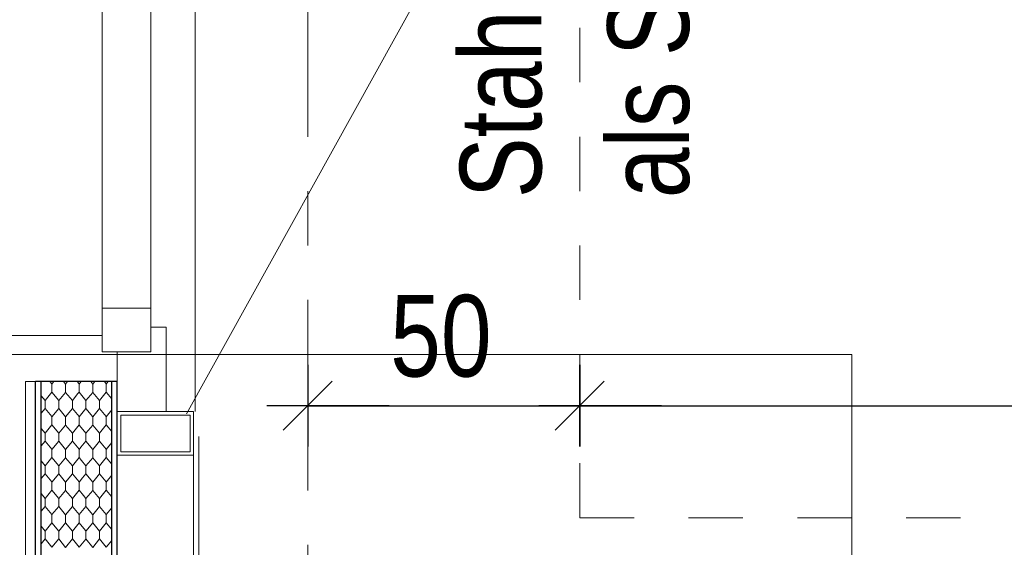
# Model space of a CAD drawing. Header units: metres. Extents: x 1306 to 1412, y -79 to 41.
# Tile 72 of 256: x 1342.591 to 1344.4, y -29.273 to -28.303. Entities that reach past the tile are written whole.
import ezdxf

# ---------------------------------------------------------------- set-up
doc = ezdxf.new("R2010")
doc.units = ezdxf.units.M
doc.header["$PDMODE"] = 65
for name, pattern in [('AUSGEZOGEN', [0]), ('STRICHPUNKT2_S5', [0.5, 0.35, -0.05, 0.05, -0.05]), ('VERDECKT2_S2', [0.15, 0.1, -0.05])]:
    doc.linetypes.add(name, pattern=pattern)
doc.layers.add('XR$2$_40732', color=7, linetype='Continuous')
for name, color, linetype, lineweight in [('XR$2$Achsen', 4, 'AUSGEZOGEN', 13), ('XR$2$Allgemein02', 4, 'AUSGEZOGEN', 13), ('XR$2$Möblierung', 4, 'AUSGEZOGEN', 13), ('XR$2$Türen', 3, 'AUSGEZOGEN', 18), ('XR$2$Wand Mauerwerk nt', 7, 'AUSGEZOGEN', 25), ('XR$3$Maßlinie 1_50', 7, 'AUSGEZOGEN', 25), ('XR$3$STANDARD_1', 7, 'AUSGEZOGEN', 25), ('XR$3$Text 1_100', 3, 'AUSGEZOGEN', 18), ('XR$3$Wand Mauerwerk nt', 7, 'AUSGEZOGEN', 25), ('XR$5$Muster', 4, 'AUSGEZOGEN', 13), ('XR$7$Allgemein', 4, 'AUSGEZOGEN', 13)]:
    doc.layers.add(name, color=color, linetype=linetype, lineweight=lineweight)
doc.styles.add('ARIAL', font='arial.ttf')
doc.dimstyles.new('DIMSTYLE_11', dxfattribs={"dimtxt": 0.15, "dimasz": 0.03, "dimexe": 0, "dimexo": 0, "dimgap": 0.075, "dimtad": 2, "dimrnd": 0.005, "dimzin": 4, "dimdsep": 46, "dimtxsty": 'ARIAL', "dimblk1": 'ALL_ML_STRICH', "dimblk2": 'ALL_ML_STRICH', "dimsah": 1, "dimcen": 0, "dimclrd": 3, "dimclre": 3, "dimclrt": 3, "dimadec": 0, "dimazin": 0, "dimtfac": 1, "dimtdec": 0, "dimtix": 1, "dimtmove": 2, "dimatfit": 3, "dimfxl": 0, "dimtzin": 0, "dimlwd": 0, "dimlwe": 25, "dimarcsym": 0})
doc.dimstyles.new('DIMSTYLE_12', dxfattribs={"dimtxt": 0.15, "dimasz": 0.03, "dimexe": 0, "dimexo": 0, "dimgap": 0.075, "dimtad": 2, "dimdec": 3, "dimrnd": 0.005, "dimzin": 4, "dimdsep": 46, "dimtxsty": 'ARIAL', "dimblk1": 'ALL_ML_STRICH', "dimblk2": 'ALL_ML_STRICH', "dimsah": 1, "dimcen": 0, "dimclrd": 3, "dimclre": 3, "dimclrt": 3, "dimadec": 0, "dimazin": 0, "dimtfac": 1, "dimtdec": 0, "dimtix": 1, "dimtmove": 2, "dimatfit": 3, "dimfxl": 0, "dimtzin": 0, "dimlwd": 0, "dimlwe": 25, "dimarcsym": 0})
doc.dimstyles.new('DIMSTYLE_24', dxfattribs={"dimtxt": 0.225, "dimasz": 0.15, "dimexe": 0, "dimexo": 0, "dimgap": 0.1125, "dimtad": 2, "dimrnd": 0.005, "dimzin": 4, "dimdsep": 46, "dimtxsty": 'ARIAL', "dimblk1": 'ALL_ML_STRICH', "dimblk2": 'ALL_ML_STRICH', "dimsah": 1, "dimcen": 0, "dimclrd": 3, "dimclre": 3, "dimclrt": 3, "dimadec": 0, "dimazin": 0, "dimtfac": 1, "dimtdec": 0, "dimtix": 1, "dimtmove": 2, "dimatfit": 3, "dimfxl": 0, "dimtzin": 0, "dimlwd": 0, "dimlwe": 25, "dimarcsym": 0})
doc.dimstyles.new('DIMSTYLE_4', dxfattribs={"dimtxt": 0.15, "dimasz": 0.15, "dimexe": 0, "dimexo": 0, "dimgap": 0.075, "dimtad": 2, "dimdec": 1, "dimlfac": 100, "dimrnd": 0.5, "dimzin": 4, "dimdsep": 46, "dimtxsty": 'ARIAL', "dimblk1": 'ALL_ML_STRICH', "dimblk2": 'ALL_ML_STRICH', "dimsah": 1, "dimcen": 0, "dimclrd": 3, "dimclre": 3, "dimclrt": 3, "dimadec": 0, "dimazin": 0, "dimtfac": 1, "dimtdec": 0, "dimtix": 1, "dimtmove": 2, "dimatfit": 3, "dimfxl": 0, "dimtzin": 0, "dimlwd": 0, "dimlwe": 25, "dimarcsym": 0})
doc.dimstyles.new('DIMSTYLE_6', dxfattribs={"dimtxt": 0.15, "dimasz": 0.15, "dimexe": 0, "dimexo": 0, "dimgap": 0.075, "dimtad": 2, "dimrnd": 0.005, "dimzin": 4, "dimdsep": 46, "dimtxsty": 'ARIAL', "dimblk1": 'ALL_ML_STRICH', "dimblk2": 'ALL_ML_STRICH', "dimsah": 1, "dimcen": 0, "dimclrd": 3, "dimclre": 3, "dimclrt": 3, "dimadec": 0, "dimazin": 0, "dimtfac": 1, "dimtdec": 0, "dimtix": 1, "dimtmove": 2, "dimatfit": 3, "dimfxl": 0, "dimtzin": 0, "dimlwd": 0, "dimlwe": 25, "dimarcsym": 0})
doc.dimstyles.new('DIMSTYLE_9', dxfattribs={"dimtxt": 0.15, "dimasz": 0.03, "dimexe": 0, "dimexo": 0, "dimgap": 0.075, "dimtad": 2, "dimdec": 1, "dimlfac": 100, "dimrnd": 0.5, "dimzin": 4, "dimdsep": 46, "dimtxsty": 'ARIAL', "dimblk1": 'ALL_ML_STRICH', "dimblk2": 'ALL_ML_STRICH', "dimsah": 1, "dimcen": 0, "dimclrd": 3, "dimclre": 3, "dimclrt": 3, "dimadec": 0, "dimazin": 0, "dimtfac": 1, "dimtdec": 0, "dimtix": 1, "dimtmove": 2, "dimatfit": 3, "dimfxl": 0, "dimtvp": 1.2, "dimtzin": 0, "dimlwd": 0, "dimlwe": 25, "dimarcsym": 0})

# ---------------------------------------------------------------- blocks, each defined once
blk = doc.blocks.new('COMPLEXOBJECT_169')
at = {"layer": 'XR$2$_40732', "color": 3, "linetype": 'AUSGEZOGEN', "lineweight": 13, "transparency": 33554687}
for points in [[(1342.9101, -29.0232), (1342.9101, -29.1032), (1342.7701, -29.1032), (1342.7701, -29.0232), (1342.9101, -29.0232)], [(1342.9038, -29.0295), (1342.9038, -29.0969), (1342.7764, -29.0969), (1342.7764, -29.0295), (1342.9038, -29.0295)]]:
    blk.add_lwpolyline(points, close=True, dxfattribs=at)
blk = doc.blocks.new('ALL_ML_STRICH')
at = {"color": 0, "linetype": 'ByBlock', "lineweight": -2}
for p, q in [((0, -0.5), (0, 0.5)), ((-0.3, -0.3), (0.3, 0.3)), ((-1, 0), (0.5, 0))]:
    blk.add_line(p, q, dxfattribs=at)
blk = doc.blocks.new('*D688')
at = {"layer": 'DEFPOINTS', "color": 3, "linetype": 'AUSGEZOGEN', "lineweight": 25, "transparency": 33554687}
for p in [(1343.1201, -28.891), (1343.1201, -29.0125), (1343.6201, -29.026)]:
    blk.add_point(p, dxfattribs=at)
at = {"layer": 'XR$3$Maßlinie 1_50', "color": 3, "linetype": 'AUSGEZOGEN', "lineweight": -2, "transparency": 33554687}
for p, q in [((1343.1201, -28.9625), (1343.1201, -29.0125)), ((1343.1201, -29.0125), (1343.6201, -29.0125)), ((1343.6201, -29.0625), (1343.6201, -29.0125))]:
    blk.add_line(p, q, dxfattribs=at)
at = {"layer": 'XR$3$Maßlinie 1_50', "color": 3, "linetype": 'AUSGEZOGEN', "lineweight": 25, "transparency": 33554687, "xscale": 0.15, "yscale": 0.15, "zscale": 0.15, "rotation": 180}
blk.add_blockref('ALL_ML_STRICH', (1343.1201, -29.0125), dxfattribs=at)
at = {"layer": 'XR$3$Maßlinie 1_50', "color": 3, "linetype": 'AUSGEZOGEN', "lineweight": 25, "transparency": 33554687, "xscale": 0.15, "yscale": 0.15, "zscale": 0.15}
blk.add_blockref('ALL_ML_STRICH', (1343.6201, -29.0125), dxfattribs=at)
at = {"layer": 'XR$3$Maßlinie 1_50', "color": 3, "linetype": 'AUSGEZOGEN', "lineweight": 25, "transparency": 33554687, "insert": (1343.3649, -28.8849), "char_height": 0.15, "width": 0.48, "attachment_point": 5, "style": 'ARIAL'}
blk.add_mtext('\\W0.80;\\A1;{\\A1;{50\\H0.099000;\\S^ ;}}', dxfattribs=at)
blk = doc.blocks.new('*D689')
at = {"layer": 'DEFPOINTS', "color": 3, "linetype": 'AUSGEZOGEN', "lineweight": 25, "transparency": 33554687}
for p in [(1348.1201, -28.936), (1343.6201, -29.0125), (1343.6201, -29.026)]:
    blk.add_point(p, dxfattribs=at)
at = {"layer": 'XR$3$Maßlinie 1_50', "color": 3, "linetype": 'AUSGEZOGEN', "lineweight": -2, "transparency": 33554687}
for p, q in [((1348.1201, -28.9625), (1348.1201, -29.0125)), ((1343.6201, -29.0625), (1343.6201, -29.0125)), ((1343.6201, -29.0125), (1348.1201, -29.0125))]:
    blk.add_line(p, q, dxfattribs=at)
at = {"layer": 'XR$3$Maßlinie 1_50', "color": 3, "linetype": 'AUSGEZOGEN', "lineweight": 25, "transparency": 33554687, "xscale": 0.15, "yscale": 0.15, "zscale": 0.15, "rotation": 180}
blk.add_blockref('ALL_ML_STRICH', (1343.6201, -29.0125), dxfattribs=at)
at = {"layer": 'XR$3$Maßlinie 1_50', "color": 3, "linetype": 'AUSGEZOGEN', "lineweight": 25, "transparency": 33554687, "xscale": 0.15, "yscale": 0.15, "zscale": 0.15}
blk.add_blockref('ALL_ML_STRICH', (1348.1201, -29.0125), dxfattribs=at)
at = {"layer": 'XR$3$Maßlinie 1_50', "color": 3, "linetype": 'AUSGEZOGEN', "lineweight": 25, "transparency": 33554687, "insert": (1345.879, -28.8849), "char_height": 0.15, "width": 0.48, "attachment_point": 5, "style": 'ARIAL'}
blk.add_mtext('\\W0.80;\\A1;{\\A1;{4.50\\H0.099000;\\S^ ;}}', dxfattribs=at)
blk = doc.blocks.new('*D911')
at = {"layer": 'DEFPOINTS', "color": 3, "linetype": 'AUSGEZOGEN', "lineweight": 25, "transparency": 33554687}
for p in [(1342.7701, -27.7774), (1358.4901, -32.7474), (1342.7701, -40.0694)]:
    blk.add_point(p, dxfattribs=at)
at = {"layer": 'XR$3$Maßlinie 1_50', "color": 3, "linetype": 'AUSGEZOGEN', "lineweight": -2, "transparency": 33554687}
for p, q in [((1342.7701, -39.4694), (1342.7701, -40.0694)), ((1342.7701, -40.0694), (1358.4901, -40.0694)), ((1358.4901, -40.0694), (1358.4901, -40.0694))]:
    blk.add_line(p, q, dxfattribs=at)
at = {"layer": 'XR$3$Maßlinie 1_50', "color": 3, "linetype": 'AUSGEZOGEN', "lineweight": 25, "transparency": 33554687, "xscale": 0.15, "yscale": 0.15, "zscale": 0.15, "rotation": 180}
blk.add_blockref('ALL_ML_STRICH', (1342.7701, -40.0694), dxfattribs=at)
at = {"layer": 'XR$3$Maßlinie 1_50', "color": 3, "linetype": 'AUSGEZOGEN', "lineweight": 25, "transparency": 33554687, "xscale": 0.15, "yscale": 0.15, "zscale": 0.15}
blk.add_blockref('ALL_ML_STRICH', (1358.4901, -40.0694), dxfattribs=at)
at = {"layer": 'XR$3$Maßlinie 1_50', "color": 3, "linetype": 'AUSGEZOGEN', "lineweight": 25, "transparency": 33554687, "insert": (1350.6368, -39.9031), "char_height": 0.225, "width": 0.9, "attachment_point": 5, "style": 'ARIAL'}
blk.add_mtext('\\W0.80;\\A1;{\\fArial|i0|b1;\\A1;{15.72\\H0.148500;\\S^ ;}}', dxfattribs=at)
blk = doc.blocks.new('*D917')
at = {"layer": 'DEFPOINTS', "color": 3, "linetype": 'AUSGEZOGEN', "lineweight": 25, "transparency": 33554687}
for p in [(1369.3962, -28.5332), (1340.4241, -30.4182), (1369.3962, -30.4182)]:
    blk.add_point(p, dxfattribs=at)
at = {"layer": 'XR$3$Maßlinie 1_50', "color": 3, "linetype": 'AUSGEZOGEN', "lineweight": -2, "transparency": 33554687}
for p, q in [((1340.4741, -28.5332), (1340.4241, -28.5332)), ((1340.4241, -30.4182), (1340.4241, -28.5332)), ((1340.4741, -30.4182), (1340.4241, -30.4182))]:
    blk.add_line(p, q, dxfattribs=at)
at = {"layer": 'XR$3$Maßlinie 1_50', "color": 3, "linetype": 'AUSGEZOGEN', "lineweight": 25, "transparency": 33554687, "xscale": 0.03000000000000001, "yscale": 0.03000000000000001, "zscale": 0.03000000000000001}
for p, rotation in [((1340.4241, -28.5332), 90), ((1340.4241, -30.4182), 270)]:
    blk.add_blockref('ALL_ML_STRICH', p, dxfattribs=dict(at, rotation=rotation))
at = {"layer": 'XR$3$Maßlinie 1_50', "color": 3, "linetype": 'AUSGEZOGEN', "lineweight": 25, "transparency": 33554687, "insert": (1340.2965, -29.4548), "char_height": 0.15, "width": 0.6, "attachment_point": 5, "rotation": 90, "style": 'ARIAL'}
blk.add_mtext('\\W0.80;\\A1;{\\A1;{1.88\\H0.099000;\\S5^ ;}}', dxfattribs=at)
blk = doc.blocks.new('*D918')
at = {"layer": 'DEFPOINTS', "color": 3, "linetype": 'AUSGEZOGEN', "lineweight": 25, "transparency": 33554687}
for p in [(1369.3962, -28.4182), (1340.4241, -28.5332), (1369.3962, -28.5332)]:
    blk.add_point(p, dxfattribs=at)
at = {"layer": 'XR$3$Maßlinie 1_50', "color": 3, "linetype": 'AUSGEZOGEN', "lineweight": -2, "transparency": 33554687}
for p, q in [((1340.4741, -28.4182), (1340.4241, -28.4182)), ((1340.4241, -28.5332), (1340.4241, -28.4182)), ((1340.4741, -28.5332), (1340.4241, -28.5332))]:
    blk.add_line(p, q, dxfattribs=at)
at = {"layer": 'XR$3$Maßlinie 1_50', "color": 3, "linetype": 'AUSGEZOGEN', "lineweight": 25, "transparency": 33554687, "xscale": 0.03000000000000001, "yscale": 0.03000000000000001, "zscale": 0.03000000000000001}
for p, rotation in [((1340.4241, -28.4182), 90), ((1340.4241, -28.5332), 270)]:
    blk.add_blockref('ALL_ML_STRICH', p, dxfattribs=dict(at, rotation=rotation))
at = {"layer": 'XR$3$Maßlinie 1_50', "color": 3, "linetype": 'AUSGEZOGEN', "lineweight": 25, "transparency": 33554687, "insert": (1340.2841, -28.4269), "char_height": 0.15, "width": 0.48, "attachment_point": 5, "rotation": 90, "style": 'ARIAL'}
blk.add_mtext('\\W0.80;\\A1;{\\A1;{11\\H0.099000;\\S5^ ;}}', dxfattribs=at)
blk = doc.blocks.new('*D919')
at = {"layer": 'DEFPOINTS', "color": 3, "linetype": 'AUSGEZOGEN', "lineweight": 25, "transparency": 33554687}
for p in [(1369.1562, -27.4082), (1340.4241, -28.4182), (1369.3962, -28.4182)]:
    blk.add_point(p, dxfattribs=at)
at = {"layer": 'XR$3$Maßlinie 1_50', "color": 3, "linetype": 'AUSGEZOGEN', "lineweight": -2, "transparency": 33554687}
for p, q in [((1340.4741, -27.4082), (1340.4241, -27.4082)), ((1340.4241, -28.4182), (1340.4241, -27.4082)), ((1340.4741, -28.4182), (1340.4241, -28.4182))]:
    blk.add_line(p, q, dxfattribs=at)
at = {"layer": 'XR$3$Maßlinie 1_50', "color": 3, "linetype": 'AUSGEZOGEN', "lineweight": 25, "transparency": 33554687, "xscale": 0.03000000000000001, "yscale": 0.03000000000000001, "zscale": 0.03000000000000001}
for p, rotation in [((1340.4241, -27.4082), 90), ((1340.4241, -28.4182), 270)]:
    blk.add_blockref('ALL_ML_STRICH', p, dxfattribs=dict(at, rotation=rotation))
at = {"layer": 'XR$3$Maßlinie 1_50', "color": 3, "linetype": 'AUSGEZOGEN', "lineweight": 25, "transparency": 33554687, "insert": (1340.2965, -27.893), "char_height": 0.15, "width": 0.48, "attachment_point": 5, "rotation": 90, "style": 'ARIAL'}
blk.add_mtext('\\W0.80;\\A1;{\\A1;{1.01\\H0.099000;\\S^ ;}}', dxfattribs=at)
blk = doc.blocks.new('*D932')
at = {"layer": 'DEFPOINTS', "color": 3, "linetype": 'AUSGEZOGEN', "lineweight": 25, "transparency": 33554687}
for p in [(1366.2054, -27.4082), (1338.8241, -34.7932), (1366.1118, -34.7932)]:
    blk.add_point(p, dxfattribs=at)
at = {"layer": 'XR$3$Maßlinie 1_50', "color": 3, "linetype": 'AUSGEZOGEN', "lineweight": -2, "transparency": 33554687}
for p, q in [((1338.8741, -27.4082), (1338.8241, -27.4082)), ((1338.8241, -34.7932), (1338.8241, -27.4082)), ((1338.8741, -34.7932), (1338.8241, -34.7932))]:
    blk.add_line(p, q, dxfattribs=at)
at = {"layer": 'XR$3$Maßlinie 1_50', "color": 3, "linetype": 'AUSGEZOGEN', "lineweight": 25, "transparency": 33554687, "xscale": 0.03000000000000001, "yscale": 0.03000000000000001, "zscale": 0.03000000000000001}
for p, rotation in [((1338.8241, -27.4082), 90), ((1338.8241, -34.7932), 270)]:
    blk.add_blockref('ALL_ML_STRICH', p, dxfattribs=dict(at, rotation=rotation))
at = {"layer": 'XR$3$Maßlinie 1_50', "color": 3, "linetype": 'AUSGEZOGEN', "lineweight": 25, "transparency": 33554687, "insert": (1338.6964, -31.0798), "char_height": 0.15, "width": 0.6, "attachment_point": 5, "rotation": 90, "style": 'ARIAL'}
blk.add_mtext('\\W0.80;\\A1;{\\A1;{7.38\\H0.099000;\\S5^ ;}}', dxfattribs=at)
blk = doc.blocks.new('*D941')
at = {"layer": 'DEFPOINTS', "color": 3, "linetype": 'AUSGEZOGEN', "lineweight": 25, "transparency": 33554687}
for p in [(1345.781, -15.8182), (1336.4241, -30.1182), (1345.781, -30.1182)]:
    blk.add_point(p, dxfattribs=at)
at = {"layer": 'XR$3$Maßlinie 1_50', "color": 3, "linetype": 'AUSGEZOGEN', "lineweight": -2, "transparency": 33554687}
for p, q in [((1337.0241, -15.8182), (1336.4241, -15.8182)), ((1336.4241, -30.1182), (1336.4241, -15.8182)), ((1337.0241, -30.1182), (1336.4241, -30.1182))]:
    blk.add_line(p, q, dxfattribs=at)
at = {"layer": 'XR$3$Maßlinie 1_50', "color": 3, "linetype": 'AUSGEZOGEN', "lineweight": 25, "transparency": 33554687, "xscale": 0.15, "yscale": 0.15, "zscale": 0.15}
for p, rotation in [((1336.4241, -15.8182), 90), ((1336.4241, -30.1182), 270)]:
    blk.add_blockref('ALL_ML_STRICH', p, dxfattribs=dict(at, rotation=rotation))
at = {"layer": 'XR$3$Maßlinie 1_50', "color": 3, "linetype": 'AUSGEZOGEN', "lineweight": 25, "transparency": 33554687, "insert": (1336.2577, -22.9617), "char_height": 0.225, "width": 0.9, "attachment_point": 5, "rotation": 90, "style": 'ARIAL'}
blk.add_mtext('\\W0.80;\\A1;{\\fArial|i0|b1;\\A1;{14.30\\H0.148500;\\S^ ;}}', dxfattribs=at)
blk = doc.blocks.new('*D947')
at = {"layer": 'DEFPOINTS', "color": 3, "linetype": 'AUSGEZOGEN', "lineweight": 25, "transparency": 33554687}
for p in [(1360.4431, -16.2182), (1338.0241, -29.7182), (1360.4431, -29.7182)]:
    blk.add_point(p, dxfattribs=at)
at = {"layer": 'XR$3$Maßlinie 1_50', "color": 3, "linetype": 'AUSGEZOGEN', "lineweight": -2, "transparency": 33554687}
for p, q in [((1338.0741, -16.2182), (1338.0241, -16.2182)), ((1338.0241, -29.7182), (1338.0241, -16.2182)), ((1338.0741, -29.7182), (1338.0241, -29.7182))]:
    blk.add_line(p, q, dxfattribs=at)
at = {"layer": 'XR$3$Maßlinie 1_50', "color": 3, "linetype": 'AUSGEZOGEN', "lineweight": 25, "transparency": 33554687, "xscale": 0.03000000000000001, "yscale": 0.03000000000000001, "zscale": 0.03000000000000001}
for p, rotation in [((1338.0241, -16.2182), 90), ((1338.0241, -29.7182), 270)]:
    blk.add_blockref('ALL_ML_STRICH', p, dxfattribs=dict(at, rotation=rotation))
at = {"layer": 'XR$3$Maßlinie 1_50', "color": 3, "linetype": 'AUSGEZOGEN', "lineweight": 25, "transparency": 33554687, "insert": (1337.8964, -22.964), "char_height": 0.15, "width": 0.6, "attachment_point": 5, "rotation": 90, "style": 'ARIAL'}
blk.add_mtext('\\W0.80;\\A1;{\\A1;{13.50\\H0.099000;\\S^ ;}}', dxfattribs=at)
blk = doc.blocks.new('*D954')
at = {"layer": 'DEFPOINTS', "color": 3, "linetype": 'AUSGEZOGEN', "lineweight": 25, "transparency": 33554687}
for p in [(1348.5771, -16.2182), (1337.2241, -29.7182), (1351.262, -29.7182)]:
    blk.add_point(p, dxfattribs=at)
at = {"layer": 'XR$3$Maßlinie 1_50', "color": 3, "linetype": 'AUSGEZOGEN', "lineweight": -2, "transparency": 33554687}
for p, q in [((1337.2741, -16.2182), (1337.2241, -16.2182)), ((1337.2241, -29.7182), (1337.2241, -16.2182)), ((1337.2741, -29.7182), (1337.2241, -29.7182))]:
    blk.add_line(p, q, dxfattribs=at)
at = {"layer": 'XR$3$Maßlinie 1_50', "color": 3, "linetype": 'AUSGEZOGEN', "lineweight": 25, "transparency": 33554687, "xscale": 0.03000000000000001, "yscale": 0.03000000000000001, "zscale": 0.03000000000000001}
for p, rotation in [((1337.2241, -16.2182), 90), ((1337.2241, -29.7182), 270)]:
    blk.add_blockref('ALL_ML_STRICH', p, dxfattribs=dict(at, rotation=rotation))
at = {"layer": 'XR$3$Maßlinie 1_50', "color": 3, "linetype": 'AUSGEZOGEN', "lineweight": 25, "transparency": 33554687, "insert": (1337.0964, -22.964), "char_height": 0.15, "width": 0.6, "attachment_point": 5, "rotation": 90, "style": 'ARIAL'}
blk.add_mtext('\\W0.80;\\A1;{\\A1;{13.50\\H0.099000;\\S^ ;}}', dxfattribs=at)
blk = doc.blocks.new('*D957')
at = {"layer": 'DEFPOINTS', "color": 3, "linetype": 'AUSGEZOGEN', "lineweight": 25, "transparency": 33554687}
for p in [(1342.6271, -29.0232), (1341.2241, -30.1182), (1342.9601, -30.1182)]:
    blk.add_point(p, dxfattribs=at)
at = {"layer": 'XR$3$Maßlinie 1_50', "color": 3, "linetype": 'AUSGEZOGEN', "lineweight": -2, "transparency": 33554687}
for p, q in [((1341.2741, -29.0232), (1341.2241, -29.0232)), ((1341.2241, -30.1182), (1341.2241, -29.0232)), ((1341.2741, -30.1182), (1341.2241, -30.1182))]:
    blk.add_line(p, q, dxfattribs=at)
at = {"layer": 'XR$3$Maßlinie 1_50', "color": 3, "linetype": 'AUSGEZOGEN', "lineweight": 25, "transparency": 33554687, "xscale": 0.03000000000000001, "yscale": 0.03000000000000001, "zscale": 0.03000000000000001}
for p, rotation in [((1341.2241, -29.0232), 90), ((1341.2241, -30.1182), 270)]:
    blk.add_blockref('ALL_ML_STRICH', p, dxfattribs=dict(at, rotation=rotation))
at = {"layer": 'XR$3$Maßlinie 1_50', "color": 3, "linetype": 'AUSGEZOGEN', "lineweight": 25, "transparency": 33554687, "insert": (1341.0965, -29.5498), "char_height": 0.15, "width": 0.6, "attachment_point": 5, "rotation": 90, "style": 'ARIAL'}
blk.add_mtext('\\W0.80;\\A1;{\\A1;{1.09\\H0.099000;\\S5^ ;}}', dxfattribs=at)
blk = doc.blocks.new('*D958')
at = {"layer": 'DEFPOINTS', "color": 3, "linetype": 'AUSGEZOGEN', "lineweight": 25, "transparency": 33554687}
for p in [(1342.6271, -27.7032), (1341.2241, -29.0232), (1342.6271, -29.0232)]:
    blk.add_point(p, dxfattribs=at)
at = {"layer": 'XR$3$Maßlinie 1_50', "color": 3, "linetype": 'AUSGEZOGEN', "lineweight": -2, "transparency": 33554687}
for p, q in [((1341.2741, -27.7032), (1341.2241, -27.7032)), ((1341.2241, -29.0232), (1341.2241, -27.7032)), ((1341.2741, -29.0232), (1341.2241, -29.0232))]:
    blk.add_line(p, q, dxfattribs=at)
at = {"layer": 'XR$3$Maßlinie 1_50', "color": 3, "linetype": 'AUSGEZOGEN', "lineweight": 25, "transparency": 33554687, "xscale": 0.03000000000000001, "yscale": 0.03000000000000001, "zscale": 0.03000000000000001}
for p, rotation in [((1341.2241, -27.7032), 90), ((1341.2241, -29.0232), 270)]:
    blk.add_blockref('ALL_ML_STRICH', p, dxfattribs=dict(at, rotation=rotation))
at = {"layer": 'XR$3$Maßlinie 1_50', "color": 3, "linetype": 'AUSGEZOGEN', "lineweight": 25, "transparency": 33554687, "insert": (1341.0964, -28.354), "char_height": 0.15, "width": 0.48, "attachment_point": 5, "rotation": 90, "style": 'ARIAL'}
blk.add_mtext('\\W0.80;\\A1;{\\A1;{1.32\\H0.099000;\\S^ ;}}', dxfattribs=at)
at = {"layer": 'XR$3$Maßlinie 1_50', "color": 3, "linetype": 'AUSGEZOGEN', "lineweight": 25, "transparency": 33554687, "insert": (1341.2798, -28.5225), "char_height": 0.15, "width": 0.0075, "attachment_point": 1, "rotation": 90, "line_spacing_factor": 0.803213, "style": 'ARIAL'}
blk.add_mtext('\\W0.80;\\A1;{2.26\\H0.099000;\\S^ ;}\\H0.150000;\\PLA', dxfattribs=at)
blk = doc.blocks.new('*D1077')
at = {"layer": 'DEFPOINTS', "color": 3, "linetype": 'AUSGEZOGEN', "lineweight": 25, "transparency": 33554687}
for p in [(1366.6602, -27.4082), (1339.6241, -34.7932), (1366.6683, -34.7932)]:
    blk.add_point(p, dxfattribs=at)
at = {"layer": 'XR$3$Maßlinie 1_50', "color": 3, "linetype": 'AUSGEZOGEN', "lineweight": -2, "transparency": 33554687}
for p, q in [((1339.6741, -27.4082), (1339.6241, -27.4082)), ((1339.6241, -34.7932), (1339.6241, -27.4082)), ((1339.6741, -34.7932), (1339.6241, -34.7932))]:
    blk.add_line(p, q, dxfattribs=at)
at = {"layer": 'XR$3$Maßlinie 1_50', "color": 3, "linetype": 'AUSGEZOGEN', "lineweight": 25, "transparency": 33554687, "xscale": 0.03000000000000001, "yscale": 0.03000000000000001, "zscale": 0.03000000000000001}
for p, rotation in [((1339.6241, -27.4082), 90), ((1339.6241, -34.7932), 270)]:
    blk.add_blockref('ALL_ML_STRICH', p, dxfattribs=dict(at, rotation=rotation))
at = {"layer": 'XR$3$Maßlinie 1_50', "color": 3, "linetype": 'AUSGEZOGEN', "lineweight": 25, "transparency": 33554687, "insert": (1339.4964, -31.0798), "char_height": 0.15, "width": 0.6, "attachment_point": 5, "rotation": 90, "style": 'ARIAL'}
blk.add_mtext('\\W0.80;\\A1;{\\A1;{7.38\\H0.099000;\\S5^ ;}}', dxfattribs=at)
blk = doc.blocks.new('MUSTER_1')
at = {"layer": 'XR$5$Muster', "color": 52, "linetype": 'AUSGEZOGEN', "lineweight": 13, "transparency": 33554687}
for p, q in [((1342.65, -28.9725), (1342.6465, -28.9682)), ((1342.65, -28.9726), (1342.6535, -28.9682)), ((1342.7, -28.9725), (1342.6965, -28.9682)), ((1342.7, -28.9726), (1342.7035, -28.9682)), ((1342.75, -28.9725), (1342.7465, -28.9682)), ((1342.75, -28.9726), (1342.7535, -28.9682)), ((1342.65, -28.9875), (1342.6376, -29.0027)), ((1342.65, -28.98), (1342.65, -28.9726)), ((1342.65, -28.9874), (1342.65, -28.98)), ((1342.6625, -29.0027), (1342.65, -28.9874)), ((1342.675, -28.9727), (1342.675, -28.98)), ((1342.675, -28.9879), (1342.675, -28.98)), ((1342.7, -28.98), (1342.7, -28.9726)), ((1342.7, -28.9874), (1342.7, -28.98)), ((1342.7125, -29.0027), (1342.7, -28.9874)), ((1342.725, -28.9727), (1342.725, -28.98)), ((1342.725, -28.9879), (1342.725, -28.98)), ((1342.75, -28.9875), (1342.7376, -29.0027)), ((1342.75, -28.98), (1342.75, -28.9726)), ((1342.75, -28.9874), (1342.75, -28.98)), ((1342.7601, -28.9999), (1342.75, -28.9874)), ((1342.6376, -29.0027), (1342.6301, -28.994)), ((1342.6376, -29.0173), (1342.6376, -29.0027)), ((1342.6625, -29.0027), (1342.6625, -29.0173)), ((1342.6876, -29.0173), (1342.6876, -29.0027)), ((1342.7125, -29.0027), (1342.7125, -29.0173)), ((1342.7376, -29.0173), (1342.7376, -29.0027)), ((1342.6301, -29.0264), (1342.6376, -29.0173)), ((1342.65, -29.0325), (1342.6376, -29.0173)), ((1342.7, -29.0325), (1342.6876, -29.0173)), ((1342.75, -29.0325), (1342.7376, -29.0173)), ((1342.75, -29.0326), (1342.7601, -29.0201)), ((1342.65, -29.04), (1342.65, -29.0326)), ((1342.65, -29.0474), (1342.65, -29.04)), ((1342.675, -29.0327), (1342.675, -29.04)), ((1342.675, -29.0479), (1342.675, -29.04)), ((1342.7, -29.04), (1342.7, -29.0326)), ((1342.7, -29.0474), (1342.7, -29.04)), ((1342.725, -29.0327), (1342.725, -29.04)), ((1342.725, -29.0479), (1342.725, -29.04)), ((1342.75, -29.04), (1342.75, -29.0326)), ((1342.75, -29.0474), (1342.75, -29.04)), ((1342.6376, -29.0627), (1342.6301, -29.054)), ((1342.65, -29.0475), (1342.6376, -29.0627)), ((1342.6625, -29.0627), (1342.65, -29.0474)), ((1342.7, -29.0475), (1342.6876, -29.0627)), ((1342.75, -29.0475), (1342.7376, -29.0627)), ((1342.7601, -29.0599), (1342.75, -29.0474)), ((1342.6301, -29.0864), (1342.6376, -29.0773)), ((1342.6376, -29.0773), (1342.6376, -29.0627)), ((1342.65, -29.0925), (1342.6376, -29.0773)), ((1342.6625, -29.0627), (1342.6625, -29.0773)), ((1342.6876, -29.0773), (1342.6876, -29.0627)), ((1342.7, -29.0925), (1342.6876, -29.0773)), ((1342.7125, -29.0627), (1342.7125, -29.0773)), ((1342.7376, -29.0773), (1342.7376, -29.0627)), ((1342.75, -29.0925), (1342.7376, -29.0773)), ((1342.65, -29.1), (1342.65, -29.0926)), ((1342.675, -29.0927), (1342.675, -29.1)), ((1342.7, -29.1), (1342.7, -29.0926)), ((1342.725, -29.0927), (1342.725, -29.1)), ((1342.75, -29.0926), (1342.7601, -29.0801)), ((1342.75, -29.1), (1342.75, -29.0926)), ((1342.6376, -29.1227), (1342.6301, -29.114)), ((1342.65, -29.1075), (1342.6376, -29.1227)), ((1342.65, -29.1074), (1342.65, -29.1)), ((1342.6625, -29.1227), (1342.65, -29.1074)), ((1342.675, -29.1079), (1342.675, -29.1)), ((1342.7, -29.1075), (1342.6876, -29.1227)), ((1342.7, -29.1074), (1342.7, -29.1)), ((1342.725, -29.1079), (1342.725, -29.1)), ((1342.75, -29.1075), (1342.7376, -29.1227)), ((1342.75, -29.1074), (1342.75, -29.1)), ((1342.7601, -29.1199), (1342.75, -29.1074)), ((1342.6376, -29.1373), (1342.6376, -29.1227)), ((1342.6625, -29.1227), (1342.6625, -29.1373)), ((1342.6876, -29.1373), (1342.6876, -29.1227)), ((1342.7125, -29.1227), (1342.7125, -29.1373)), ((1342.7376, -29.1373), (1342.7376, -29.1227)), ((1342.6301, -29.1464), (1342.6376, -29.1373)), ((1342.65, -29.1525), (1342.6376, -29.1373)), ((1342.7, -29.1525), (1342.6876, -29.1373)), ((1342.75, -29.1525), (1342.7376, -29.1373)), ((1342.75, -29.1526), (1342.7601, -29.1401)), ((1342.65, -29.1675), (1342.6376, -29.1827)), ((1342.65, -29.16), (1342.65, -29.1526)), ((1342.65, -29.1674), (1342.65, -29.16)), ((1342.6625, -29.1827), (1342.65, -29.1674)), ((1342.675, -29.1527), (1342.675, -29.16)), ((1342.675, -29.1679), (1342.675, -29.16)), ((1342.7, -29.1675), (1342.6876, -29.1827)), ((1342.7, -29.16), (1342.7, -29.1526)), ((1342.7, -29.1674), (1342.7, -29.16)), ((1342.725, -29.1527), (1342.725, -29.16)), ((1342.725, -29.1679), (1342.725, -29.16)), ((1342.75, -29.1675), (1342.7376, -29.1827)), ((1342.75, -29.16), (1342.75, -29.1526)), ((1342.75, -29.1674), (1342.75, -29.16)), ((1342.7601, -29.1799), (1342.75, -29.1674)), ((1342.6376, -29.1827), (1342.6301, -29.174)), ((1342.6376, -29.1973), (1342.6376, -29.1827)), ((1342.6625, -29.1827), (1342.6625, -29.1973)), ((1342.6876, -29.1973), (1342.6876, -29.1827)), ((1342.7125, -29.1827), (1342.7125, -29.1973)), ((1342.7376, -29.1973), (1342.7376, -29.1827)), ((1342.6301, -29.2064), (1342.6376, -29.1973)), ((1342.65, -29.2125), (1342.6376, -29.1973)), ((1342.7, -29.2125), (1342.6876, -29.1973)), ((1342.75, -29.2125), (1342.7376, -29.1973)), ((1342.75, -29.2126), (1342.7601, -29.2001)), ((1342.65, -29.22), (1342.65, -29.2126)), ((1342.65, -29.2274), (1342.65, -29.22)), ((1342.675, -29.2127), (1342.675, -29.22)), ((1342.675, -29.2279), (1342.675, -29.22)), ((1342.7, -29.22), (1342.7, -29.2126)), ((1342.7, -29.2274), (1342.7, -29.22)), ((1342.725, -29.2127), (1342.725, -29.22)), ((1342.725, -29.2279), (1342.725, -29.22)), ((1342.75, -29.22), (1342.75, -29.2126)), ((1342.75, -29.2274), (1342.75, -29.22)), ((1342.6376, -29.2427), (1342.6301, -29.234)), ((1342.65, -29.2275), (1342.6376, -29.2427)), ((1342.6625, -29.2427), (1342.65, -29.2274)), ((1342.7, -29.2275), (1342.6876, -29.2427)), ((1342.75, -29.2275), (1342.7376, -29.2427)), ((1342.7601, -29.2399), (1342.75, -29.2274)), ((1342.6301, -29.2664), (1342.6376, -29.2573)), ((1342.6376, -29.2573), (1342.6376, -29.2427)), ((1342.65, -29.2725), (1342.6376, -29.2573)), ((1342.6625, -29.2427), (1342.6625, -29.2573)), ((1342.6876, -29.2573), (1342.6876, -29.2427)), ((1342.7, -29.2725), (1342.6876, -29.2573)), ((1342.7125, -29.2427), (1342.7125, -29.2573)), ((1342.7376, -29.2573), (1342.7376, -29.2427)), ((1342.75, -29.2725), (1342.7376, -29.2573)), ((1342.75, -29.2726), (1342.7601, -29.2601))]:
    blk.add_line(p, q, dxfattribs=at)
for points in [[(1342.6713, -28.9682), (1342.675, -28.9727), (1342.6786, -28.9682)], [(1342.7213, -28.9682), (1342.725, -28.9727), (1342.7286, -28.9682)], [(1342.6876, -29.0027), (1342.675, -28.9879), (1342.6625, -29.0027)], [(1342.7, -28.9875), (1342.6977, -28.9903), (1342.6977, -28.9903), (1342.6876, -29.0027)], [(1342.7376, -29.0027), (1342.725, -28.9879), (1342.7125, -29.0027)], [(1342.65, -29.0326), (1342.6625, -29.0173), (1342.675, -29.0327), (1342.6876, -29.0173)], [(1342.7, -29.0326), (1342.7, -29.0326), (1342.7, -29.0326), (1342.7125, -29.0173), (1342.725, -29.0327), (1342.7376, -29.0173)], [(1342.6876, -29.0627), (1342.675, -29.0479), (1342.6625, -29.0627)], [(1342.7125, -29.0627), (1342.7009, -29.0485), (1342.7009, -29.0485), (1342.7, -29.0474)], [(1342.7376, -29.0627), (1342.725, -29.0479), (1342.7125, -29.0627)], [(1342.65, -29.0926), (1342.6625, -29.0773), (1342.675, -29.0927), (1342.6876, -29.0773)], [(1342.7, -29.0926), (1342.7031, -29.0888), (1342.7031, -29.0888), (1342.7125, -29.0773), (1342.725, -29.0927), (1342.7376, -29.0773)], [(1342.6876, -29.1227), (1342.675, -29.1079), (1342.6625, -29.1227)], [(1342.7125, -29.1227), (1342.7045, -29.1129), (1342.7045, -29.1129), (1342.7, -29.1074)], [(1342.7376, -29.1227), (1342.725, -29.1079), (1342.7125, -29.1227)], [(1342.65, -29.1526), (1342.6625, -29.1373), (1342.675, -29.1527), (1342.6876, -29.1373)], [(1342.7, -29.1526), (1342.7062, -29.145), (1342.7062, -29.145), (1342.7125, -29.1373), (1342.725, -29.1527), (1342.7376, -29.1373)], [(1342.6876, -29.1827), (1342.675, -29.1679), (1342.6625, -29.1827)], [(1342.7125, -29.1827), (1342.708, -29.1772), (1342.708, -29.1772), (1342.7, -29.1674)], [(1342.7376, -29.1827), (1342.725, -29.1679), (1342.7125, -29.1827)], [(1342.65, -29.2126), (1342.6625, -29.1973), (1342.675, -29.2127), (1342.6876, -29.1973)], [(1342.7, -29.2126), (1342.7093, -29.2012), (1342.7093, -29.2012), (1342.7125, -29.1973), (1342.725, -29.2127), (1342.7376, -29.1973)], [(1342.6876, -29.2427), (1342.675, -29.2279), (1342.6625, -29.2427)], [(1342.7125, -29.2427), (1342.7115, -29.2416), (1342.7115, -29.2416), (1342.7, -29.2274)], [(1342.7376, -29.2427), (1342.725, -29.2279), (1342.7125, -29.2427)], [(1342.65, -29.2726), (1342.6625, -29.2573), (1342.675, -29.2727), (1342.6876, -29.2573)], [(1342.7, -29.2726), (1342.7124, -29.2574), (1342.7124, -29.2574), (1342.7125, -29.2573), (1342.725, -29.2727), (1342.7376, -29.2573)]]:
    blk.add_lwpolyline(points, dxfattribs=at)

msp = doc.modelspace()

# ---------------------------------------------------------------- linework, layer by layer
at = {"layer": 'XR$2$Achsen', "color": 4, "linetype": 'STRICHPUNKT2_S5', "lineweight": 13, "transparency": 33554687}
msp.add_line((1343.1201, -15.8182), (1343.1201, -30.1182), dxfattribs=at)
at = {"layer": 'XR$2$Allgemein02', "color": 35, "linetype": 'VERDECKT2_S2', "lineweight": 13, "transparency": 33554687}
msp.add_lwpolyline([(1343.6201, -29.2182), (1348.1201, -29.2182), (1348.1201, -16.7182), (1343.6201, -16.7182), (1343.6201, -29.2182)], close=True, dxfattribs=at)
at = {"layer": 'XR$2$Möblierung', "color": 35, "linetype": 'AUSGEZOGEN', "lineweight": 13, "transparency": 33554687}
msp.add_line((1342.6201, -28.9682), (1342.6015, -28.9682), dxfattribs=at)
at = {"layer": 'XR$2$Türen', "transparency": 33554687}
for p, q in [((1342.7421, -28.8332), (1342.7421, -27.8932)), ((1342.8321, -27.8932), (1342.8321, -28.8332)), ((1342.8321, -28.8332), (1342.7421, -28.8332)), ((1342.7421, -28.9132), (1342.7421, -28.8332)), ((1342.8321, -28.8332), (1342.8321, -28.9132)), ((1342.8601, -28.8682), (1342.8321, -28.8682)), ((1342.8601, -29.0232), (1342.8601, -28.8682)), ((1342.8321, -28.9132), (1342.7421, -28.9132)), ((1342.7701, -29.0232), (1342.7701, -28.9132))]:
    msp.add_line(p, q, dxfattribs=at)
at = {"layer": 'XR$2$Türen', "color": 3, "linetype": 'AUSGEZOGEN', "lineweight": 18, "transparency": 33554687}
msp.add_line((1342.7421, -28.8832), (1341.6721, -28.8832), dxfattribs=at)
at = {"layer": 'XR$2$Wand Mauerwerk nt', "color": 52, "linetype": 'AUSGEZOGEN', "lineweight": 13, "transparency": 33554687}
msp.add_line((1342.9135, -27.7032), (1342.9135, -29.0232), dxfattribs=at)
at = {"layer": 'XR$2$Wand Mauerwerk nt', "color": 4, "linetype": 'AUSGEZOGEN', "lineweight": 13, "transparency": 33554687}
for p, q in [((1342.6015, -30.2869), (1342.6015, -28.9682)), ((1342.9201, -29.7182), (1342.9201, -29.0692))]:
    msp.add_line(p, q, dxfattribs=at)
at = {"layer": 'XR$2$Wand Mauerwerk nt', "color": 4, "linetype": 'AUSGEZOGEN', "lineweight": 25, "transparency": 33554687}
for p, q in [((1342.7701, -28.9682), (1342.6201, -28.9682)), ((1342.7701, -28.9682), (1342.6201, -28.9682)), ((1342.6201, -30.2682), (1342.6201, -28.9682)), ((1342.6301, -30.2582), (1342.6301, -28.9682)), ((1342.7601, -30.1282), (1342.7601, -28.9682)), ((1342.7701, -29.7182), (1342.7701, -28.9682))]:
    msp.add_line(p, q, dxfattribs=at)
at = {"layer": 'XR$3$STANDARD_1', "color": 4, "linetype": 'AUSGEZOGEN', "lineweight": 13, "transparency": 33554687}
msp.add_line((1343.3625, -28.1881), (1342.8976, -29.0275), dxfattribs=at)
at = {"layer": 'XR$3$Wand Mauerwerk nt', "color": 52, "linetype": 'AUSGEZOGEN', "lineweight": 13, "transparency": 33554687}
msp.add_line((1342.9101, -29.1032), (1342.9101, -29.7272), dxfattribs=at)
at = {"layer": 'XR$7$Allgemein', "color": 52, "linetype": 'AUSGEZOGEN', "lineweight": 13, "transparency": 33554687}
for p, q in [((1342.1201, -28.9182), (1344.1201, -28.9182)), ((1344.1201, -28.9182), (1344.1201, -30.9182))]:
    msp.add_line(p, q, dxfattribs=at)

# ---------------------------------------------------------------- block references
at = {"layer": 'XR$2$_40732', "color": 3, "linetype": 'AUSGEZOGEN', "lineweight": 13, "transparency": 33554687}
msp.add_blockref('COMPLEXOBJECT_169', (0, 0), dxfattribs=at)
at = {"layer": 'XR$5$Muster', "color": 52, "linetype": 'AUSGEZOGEN', "lineweight": 13, "transparency": 33554687}
msp.add_blockref('MUSTER_1', (0, 0), dxfattribs=at)

# ---------------------------------------------------------------- texts
at = {"layer": 'XR$3$Text 1_100', "color": 3, "linetype": 'AUSGEZOGEN', "lineweight": 18, "transparency": 33554687, "insert": (1343.3997, -28.6311), "char_height": 0.15, "width": 2.926322, "attachment_point": 1, "rotation": 90, "line_spacing_factor": 1.084337, "style": 'ARIAL'}
msp.add_mtext('\\A1;{\\fArial|i0|b0;\\H0.150000;\\W0.800000;\\C3;Stahlbauhohlprofil auf Sockel befestigt}\\P{\\fArial|i0|b0;\\H0.150000;\\W0.800000;\\C3;als Sturz zwischen Stahlbetonstützen}\\P', dxfattribs=at)

# ---------------------------------------------------------------- dimensions: what is measured, and where the dimension line sits
at = {"layer": 'XR$3$Maßlinie 1_50', "color": 3, "linetype": 'AUSGEZOGEN', "lineweight": 25, "transparency": 33554687}
for base, p1, p2, dimstyle, picture, middle in [((1336.4241, -15.8182), (1337.0241, -30.1182), (1337.0241, -15.8182), 'DIMSTYLE_24', '*D941', (1336.2577, -22.9617)), ((1337.2241, -16.2182), (1337.2741, -29.7182), (1337.2741, -16.2182), 'DIMSTYLE_11', '*D954', (1337.0964, -22.964)), ((1338.0241, -16.2182), (1338.0741, -29.7182), (1338.0741, -16.2182), 'DIMSTYLE_11', '*D947', (1337.8964, -22.964)), ((1338.8241, -27.4082), (1338.8741, -34.7932), (1338.8741, -27.4082), 'DIMSTYLE_12', '*D932', (1338.6964, -31.0798)), ((1339.6241, -27.4082), (1339.6741, -34.7932), (1339.6741, -27.4082), 'DIMSTYLE_12', '*D1077', (1339.4964, -31.0798)), ((1340.4241, -27.4082), (1340.4741, -28.4182), (1340.4741, -27.4082), 'DIMSTYLE_11', '*D919', (1340.2965, -27.893)), ((1340.4241, -28.4182), (1340.4741, -28.5332), (1340.4741, -28.4182), 'DIMSTYLE_9', '*D918', (1340.2841, -28.4269)), ((1340.4241, -28.5332), (1340.4741, -30.4182), (1340.4741, -28.5332), 'DIMSTYLE_12', '*D917', (1340.2965, -29.4548)), ((1341.2241, -29.0232), (1341.2741, -30.1182), (1341.2741, -29.0232), 'DIMSTYLE_12', '*D957', (1341.0965, -29.5498))]:
    dim = msp.add_linear_dim(base=base, p1=p1, p2=p2, angle=90, dimstyle=dimstyle, override={"dimpost": '<>', "dimclrd": 3, "dimclre": 3, "dimclrt": 3, "dimlwd": 0, "dimlwe": 25}, dxfattribs=at)
    dim.commit()
    dim.dimension.update_dxf_attribs({"geometry": picture, "text_midpoint": middle, "dimtype": 160})
dim = msp.add_linear_dim(base=(1341.2241, -27.7032), p1=(1341.2741, -29.0232), p2=(1341.2741, -27.7032), angle=90, text='<>\\X\\W0.80;\\A1;{2.26\\H0.099000;\\S^ ;}\\H0.150000;\\PLA', dimstyle='DIMSTYLE_11', override={"dimpost": '<>', "dimclrd": 3, "dimclre": 3, "dimclrt": 3, "dimlwd": 0, "dimlwe": 25}, dxfattribs=at)
dim.commit()
dim.dimension.update_dxf_attribs({"geometry": '*D958', "text_midpoint": (1341.0964, -28.354), "dimtype": 160})
for base, p1, p2, dimstyle, picture, middle in [((1358.4901, -40.0694), (1342.7701, -39.4694), (1358.4901, -40.0694), 'DIMSTYLE_24', '*D911', (1350.6368, -39.9031)), ((1343.6201, -29.0125), (1343.1201, -28.9625), (1343.6201, -29.0625), 'DIMSTYLE_4', '*D688', (1343.3649, -28.8849)), ((1348.1201, -29.0125), (1343.6201, -29.0625), (1348.1201, -28.9625), 'DIMSTYLE_6', '*D689', (1345.879, -28.8849))]:
    dim = msp.add_linear_dim(base=base, p1=p1, p2=p2, dimstyle=dimstyle, override={"dimpost": '<>', "dimclrd": 3, "dimclre": 3, "dimclrt": 3, "dimlwd": 0, "dimlwe": 25}, dxfattribs=at)
    dim.commit()
    dim.dimension.update_dxf_attribs({"geometry": picture, "text_midpoint": middle, "dimtype": 160})

doc.saveas('drawing.dxf')
